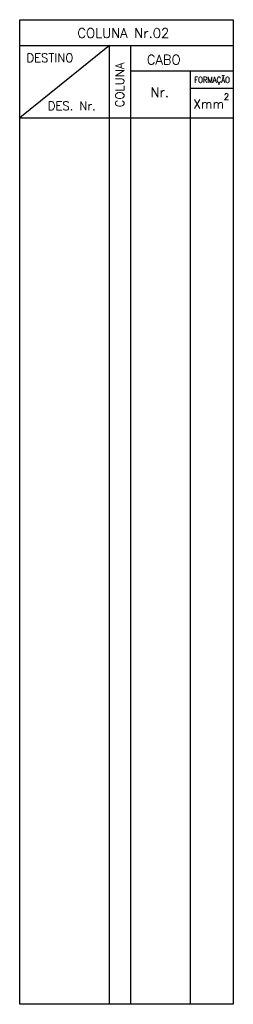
# Model space of a CAD drawing. Extents: x 98 to 148, y 28 to 259.
import ezdxf
from ezdxf.enums import TextEntityAlignment as Align

# ---------------------------------------------------------------- set-up
doc = ezdxf.new("R2010")
doc.units = 0
doc.header["$MEASUREMENT"] = 0
doc.layers.get('0').update_dxf_attribs({"linetype": 'CONTINUOUS'})
doc.styles.add('ROMANS', font='romans')

msp = doc.modelspace()

# ---------------------------------------------------------------- linework, layer by layer
at = {"color": 6}
for p, q in [((97.5, 28.07), (97.5, 258.57)), ((97.5, 258.57), (147.5, 258.57)), ((147.5, 258.57), (147.5, 28.07)), ((118.5, 252.57), (97.5, 235.57)), ((97.5, 252.57), (147.5, 252.57)), ((118.5, 28.07), (118.5, 252.57)), ((123.5, 28.07), (123.5, 252.57)), ((123.5, 246.57), (147.5, 246.57)), ((137.5, 28.07), (137.5, 246.57)), ((137.5, 242.57), (147.5, 242.57)), ((97.5, 235.57), (147.5, 235.57)), ((147.5, 28.07), (97.5, 28.07))]:
    msp.add_line(p, q, dxfattribs=at)

# ---------------------------------------------------------------- texts
at = {"color": 7, "style": 'ROMANS'}
for s, height, p in [('COLUNA Nr.02', 2.25, (111, 254.32)), ('DESTINO', 2, (99.08, 248.64)), ('CABO', 2.25, (127.25, 248.07)), ('Nr.', 2.25, (128.12, 240.47)), ('Xmm', 2.1, (138.13, 237.82)), ('DES. Nr.', 2, (104.07, 237.4))]:
    msp.add_text(s, height=height, dxfattribs=at).set_placement(p)
msp.add_text('COLUNA', height=2, rotation=90, dxfattribs=at).set_placement((121.93, 238.07))
at = {"color": 7, "style": 'ROMANS', "width": 0.85}
msp.add_text('FORMAÇÃO', height=1.4, dxfattribs=at).set_placement((142.52, 243.79), align=Align.CENTER)
at = {"style": 'ROMANS'}
msp.add_text('2', height=1.5, dxfattribs=at).set_placement((145.25, 239.8))

doc.saveas('drawing.dxf')
